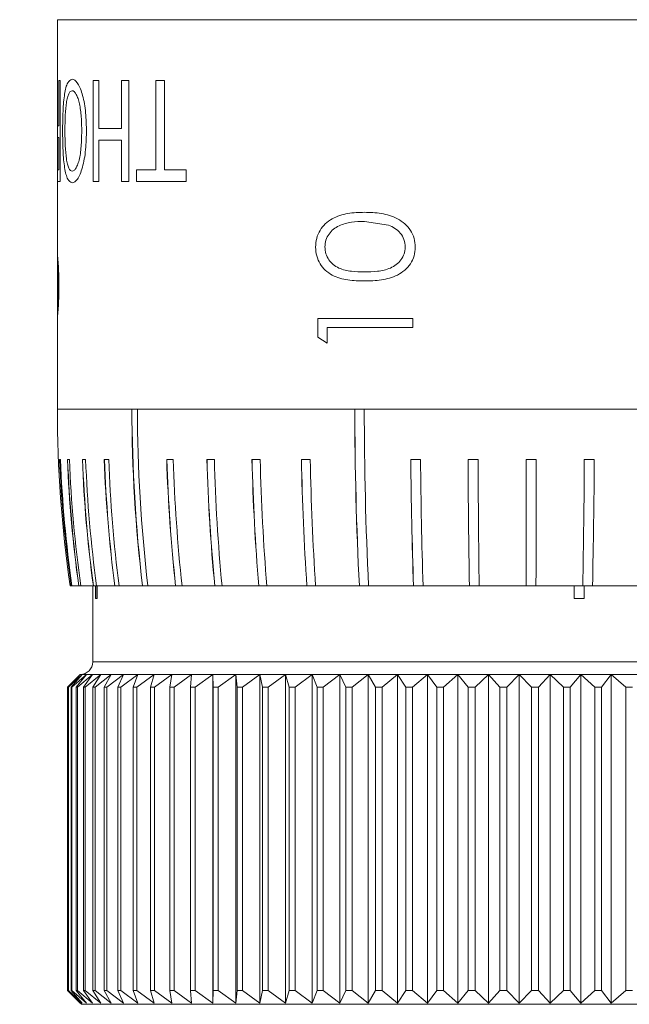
# Model space of a CAD drawing. Header units: millimetres. Extents: x 3 to 556, y 2 to 429.
# Tile 7 of 57: x 101 to 113, y 209 to 228. Entities that reach past the tile are written whole.
import ezdxf

# ---------------------------------------------------------------- set-up
doc = ezdxf.new("R2010")
doc.units = ezdxf.units.MM
doc.header["$LTSCALE"] = 2
doc.styles.add('SLDTEXTSTYLE0', font='TXT', dxfattribs={"width": 0.75})
doc.dimstyles.new('SLDDIMSTYLE1', dxfattribs={"dimtxt": 4.233333, "dimasz": 6.35, "dimexe": 0, "dimexo": 0.0625, "dimgap": 1.058333, "dimtad": 0, "dimtih": 1, "dimtoh": 1, "dimdec": 1, "dimrnd": 1e-09, "dimzin": 12, "dimdsep": 46, "dimtxsty": 'SLDTEXTSTYLE0', "dimsah": 1, "dimcen": 0.09, "dimadec": 0, "dimazin": 3, "dimlim": 1, "dimtp": 5.8, "dimtm": 2.7, "dimtfac": 1, "dimtdec": 1, "dimtofl": 0, "dimtmove": 0, "dimatfit": 3, "dimfxl": 1, "dimfrac": 2, "dimtolj": 1, "dimtzin": 12, "dimarcsym": 0})

# ---------------------------------------------------------------- blocks, each defined once
blk = doc.blocks.new('_D_1')
at = {"color": 7, "linetype": 'Continuous', "lineweight": 0}
for p, q in [((108.152, 243.019), (44.582, 243.019)), ((48.138, 243.019), (48.138, 185.341)), ((31.39, 173.194), (30.531, 173.194)), ((30.531, 173.194), (30.531, 161.905)), ((49.05, 173.194), (49.909, 173.194)), ((49.909, 173.194), (49.909, 161.905)), ((30.531, 161.905), (31.39, 161.905)), ((49.909, 161.905), (49.05, 161.905)), ((48.138, 103.368), (48.138, 161.047)), ((122.252, 103.368), (44.582, 103.368))]:
    blk.add_line(p, q, dxfattribs=at)
for points in [[(48.138, 243.019), (47.122, 236.669), (49.154, 236.669)], [(48.138, 103.368), (49.154, 109.718), (47.122, 109.718)]]:
    blk.add_solid(points, dxfattribs=at)
at = {"color": 7, "linetype": 'Continuous', "lineweight": 0, "char_height": 4.2333, "attachment_point": 1, "style": 'SLDTEXTSTYLE0'}
for s, insert in [('145.5mm', (27.892, 185.154)), ('NOM', (54.135, 182.474)), ('137.0mm', (27.892, 179.509)), ('5.73in', (32.463, 173.006)), ('5.39in', (32.463, 167.362))]:
    blk.add_mtext(s, dxfattribs=dict(at, insert=insert))

msp = doc.modelspace()

# ---------------------------------------------------------------- linework, layer by layer
at = {"color": 7, "linetype": 'Continuous', "lineweight": 0}
for p, q in [((101.4917972, 228.2208927), (101.4917972, 226.4179416)), ((101.5209812, 226.1219896), (101.5209812, 227.019427)), ((101.5477362, 227.019427), (101.5209812, 227.019427)), ((101.5477362, 227.019427), (101.5477362, 225.0194229)), ((102.3112642, 227.019427), (102.1988573, 227.019427)), ((102.1988573, 225.0194229), (102.1988573, 227.019427)), ((102.3112642, 227.019427), (102.3112642, 226.0707073)), ((102.7594539, 226.0707073), (102.7594539, 227.019427)), ((102.9060366, 227.019427), (102.7594539, 227.019427)), ((102.9060366, 227.019427), (102.9060366, 225.0194229)), ((103.4361231, 225.2501972), (103.4361231, 227.019427)), ((103.6129254, 227.019427), (103.4361231, 227.019427)), ((103.6129254, 227.019427), (103.6129254, 225.2501972)), ((101.4917972, 226.4179416), (101.4917972, 226.0945715)), ((101.4968562, 226.131206), (101.5025186, 226.1219896)), ((101.4917972, 226.0945715), (101.4917972, 225.8721121)), ((101.5209812, 226.1219896), (101.5025186, 226.1219896)), ((102.7594539, 226.0707073), (102.3112642, 226.0707073)), ((101.4917972, 225.8721121), (101.4917972, 225.2501972)), ((101.5209812, 225.8912228), (101.4939132, 225.8912228)), ((101.5209812, 225.2501972), (101.5209812, 225.8912228)), ((102.3112642, 225.8399405), (102.3112642, 225.0194229)), ((102.7594539, 225.8399405), (102.3112642, 225.8399405)), ((102.7594539, 225.0194229), (102.7594539, 225.8399405)), ((101.4917972, 225.2638318), (101.4917972, 225.0194229)), ((101.5209812, 225.2501972), (101.492818, 225.2501972)), ((103.4361231, 225.2501972), (103.0599284, 225.2501972)), ((103.0599284, 225.0194229), (103.0599284, 225.2501972)), ((104.0392029, 225.2501972), (103.6129254, 225.2501972)), ((104.0392029, 225.2501972), (104.0392029, 225.0194229)), ((101.4917972, 225.0295483), (101.4917972, 223.6209862)), ((101.5477362, 225.0194229), (101.4929744, 225.0194229)), ((102.3112642, 225.0194229), (102.1988573, 225.0194229)), ((102.9060366, 225.0194229), (102.7594539, 225.0194229)), ((104.0392029, 225.0194229), (103.0599284, 225.0194229)), ((108.0431002, 224.1560422), (107.5657788, 224.2317624)), ((101.4917972, 223.6420192), (101.4917972, 223.4168254)), ((101.4917972, 223.4168254), (101.4917972, 222.4625327)), ((101.4917972, 222.4828206), (101.4917972, 222.2830407)), ((101.4917972, 222.3022111), (101.4917972, 220.5194213)), ((108.5228803, 222.3086856), (106.6455725, 222.3086856)), ((106.6455725, 221.938891), (106.6455725, 222.3086856)), ((108.5228803, 222.3086856), (108.5228803, 222.1291937)), ((108.5228803, 222.1291937), (106.8307864, 222.1291937)), ((106.8307864, 222.1291937), (106.8307864, 221.8215071)), ((106.8307864, 221.8215071), (106.6455725, 221.938891)), ((103.0757162, 220.5194213), (102.9653284, 220.5194213)), ((103.0757162, 220.5194213), (107.3759603, 220.5194213)), ((107.5632828, 220.5194213), (107.3759603, 220.5194213)), ((107.5632828, 220.5194213), (113.0529004, 220.5194213)), ((101.5517372, 219.5194267), (101.5353757, 219.5194267)), ((101.7305734, 219.5194267), (101.6894164, 219.5194267)), ((102.05071, 219.5194267), (101.9854057, 219.5194267)), ((102.5070953, 219.5194267), (102.4186718, 219.5194267)), ((103.7846315, 219.5194267), (103.6548349, 219.5194267)), ((104.5968193, 219.5194267), (104.4490519, 219.5194267)), ((105.5051121, 219.5194267), (105.3416985, 219.5194267)), ((106.4951899, 219.5194267), (106.318708, 219.5194267)), ((108.6766603, 219.5194267), (108.4824609, 219.5194267)), ((109.8149004, 219.5194267), (109.6164766, 219.5194267)), ((110.9669688, 219.5194267), (110.7674497, 219.5194267)), ((112.1146935, 219.5194267), (111.9172308, 219.5194267)), ((101.741794, 217.0194216), (101.764481, 217.0194216)), ((101.7804327, 217.0194216), (101.764481, 217.0194216)), ((101.7804327, 217.0194216), (101.9146698, 217.0194216)), ((101.9547912, 217.0194216), (101.9146698, 217.0194216)), ((101.9547912, 217.0194216), (102.2032532, 217.0194216)), ((102.1917942, 217.0194216), (102.1917942, 215.519426)), ((102.2669184, 217.0194216), (102.2032532, 217.0194216)), ((102.2438216, 216.7694248), (102.2438216, 217.0194216)), ((102.2669184, 217.0194216), (102.6256787, 217.0194216)), ((102.2702861, 217.0194216), (102.2702861, 216.7694248)), ((102.2801804, 217.0194216), (102.2801804, 216.7694248)), ((102.711882, 217.0194216), (102.6256787, 217.0194216)), ((102.711882, 217.0194216), (103.1752857, 217.0194216)), ((103.2826784, 217.0194216), (103.1752857, 217.0194216)), ((103.2826784, 217.0194216), (103.830907, 217.0194216)), ((103.9574626, 217.0194216), (103.830907, 217.0194216)), ((103.9574626, 217.0194216), (104.6052533, 217.0194216)), ((104.7493252, 217.0194216), (104.6052533, 217.0194216)), ((104.7493252, 217.0194216), (105.4755705, 217.0194216)), ((105.6348937, 217.0194216), (105.4755705, 217.0194216)), ((105.6348937, 217.0194216), (106.4281273, 217.0194216)), ((106.600191, 217.0194216), (106.4281273, 217.0194216)), ((106.600191, 217.0194216), (107.4660602, 217.0194216)), ((107.6483014, 217.0194216), (107.4660602, 217.0194216)), ((107.6483014, 217.0194216), (108.5377368, 217.0194216)), ((108.7270784, 217.0194216), (108.5377368, 217.0194216)), ((108.7270784, 217.0194216), (109.6433806, 217.0194216)), ((109.8368424, 217.0194216), (109.6433806, 217.0194216)), ((109.8368424, 217.0194216), (110.7655573, 217.0194216)), ((110.9600845, 217.0194216), (110.7655573, 217.0194216)), ((110.9600845, 217.0194216), (111.8865642, 217.0194216)), ((111.7161545, 216.7694248), (111.7161545, 217.0194216)), ((111.717354, 216.7694248), (111.717354, 217.0194216)), ((112.0790946, 217.0194216), (111.8865642, 217.0194216)), ((111.91583, 217.0194216), (111.91583, 216.7694248)), ((112.0790946, 217.0194216), (112.988736, 217.0194216)), ((102.2702861, 216.7694248), (102.2438216, 216.7694248)), ((102.2702861, 216.7694248), (102.2801804, 216.7694248)), ((111.717354, 216.7694248), (111.7161545, 216.7694248)), ((111.91583, 216.7694248), (111.717354, 216.7694248)), ((101.9417974, 215.2694218), (101.6918006, 215.019425)), ((101.9451874, 215.2694218), (101.6918006, 215.019425)), ((101.705532, 215.019425), (101.9451874, 215.2694218)), ((101.9834909, 215.2694218), (101.7140034, 215.019425)), ((101.7620969, 215.019425), (101.9834909, 215.2694218)), ((102.0642253, 215.2694218), (101.779941, 215.019425)), ((101.8621656, 215.019425), (102.0642253, 215.2694218)), ((102.1869886, 215.2694218), (101.8893006, 215.019425)), ((101.9417974, 215.2694218), (101.9451874, 215.2694218)), ((101.9451874, 215.2694218), (101.9834909, 215.2694218)), ((101.9834909, 215.2694218), (102.0642253, 215.2694218)), ((102.0052466, 215.019425), (102.1869886, 215.2694218)), ((102.3511845, 215.2694218), (102.0415458, 215.019425)), ((102.0642253, 215.2694218), (102.1869886, 215.2694218)), ((102.1869886, 215.2694218), (102.3511845, 215.2694218)), ((102.1906542, 215.019425), (102.3511845, 215.2694218)), ((102.5560158, 215.2694218), (102.2359314, 215.019425)), ((102.3511845, 215.2694218), (102.5560158, 215.2694218)), ((102.4174723, 215.019425), (102.5560158, 215.2694218)), ((102.8004843, 215.2694218), (102.4715188, 215.019425)), ((102.5560158, 215.2694218), (102.8004843, 215.2694218)), ((102.6846054, 215.019425), (102.8004843, 215.2694218)), ((103.0833977, 215.2694218), (102.747153, 215.019425)), ((102.8004843, 215.2694218), (103.0833977, 215.2694218)), ((102.9907497, 215.019425), (103.0833977, 215.2694218)), ((103.4033778, 215.2694218), (103.0614856, 215.019425)), ((103.0833977, 215.2694218), (103.4033778, 215.2694218)), ((103.3344152, 215.019425), (103.4033778, 215.2694218)), ((103.4033778, 215.2694218), (103.7588674, 215.2694218)), ((103.7588674, 215.2694218), (103.4129965, 215.019425)), ((103.713918, 215.019425), (103.7588674, 215.2694218)), ((103.7588674, 215.2694218), (104.1481304, 215.2694218)), ((104.1481304, 215.2694218), (103.7999722, 215.019425)), ((104.1274178, 215.019425), (104.1481304, 215.2694218)), ((104.1481304, 215.2694218), (104.5692745, 215.2694218)), ((104.5692745, 215.2694218), (104.2205202, 215.019425)), ((104.5692745, 215.2694218), (105.0202506, 215.2694218)), ((104.5729029, 215.019425), (104.5692745, 215.2694218)), ((104.5692745, 215.2694218), (104.5692745, 208.7694235)), ((105.0202506, 215.2694218), (104.6725991, 215.019425)), ((105.0202506, 215.2694218), (105.498861, 215.2694218)), ((105.0481978, 215.019425), (105.0202506, 215.2694218)), ((105.0202506, 215.2694218), (105.0202506, 208.7694235)), ((105.498861, 215.2694218), (105.1540035, 215.019425)), ((105.498861, 215.2694218), (106.0027662, 215.2694218)), ((105.5509853, 215.019425), (105.498861, 215.2694218)), ((105.498861, 215.2694218), (105.498861, 208.7694235)), ((106.0027662, 215.2694218), (105.6623864, 215.019425)), ((106.0027662, 215.2694218), (106.5295148, 215.2694218)), ((106.0788217, 215.019425), (106.0027662, 215.2694218)), ((106.0027662, 215.2694218), (106.0027662, 208.7694235)), ((106.5295148, 215.2694218), (106.1952668, 215.019425)), ((106.5295148, 215.2694218), (107.0765438, 215.2694218)), ((106.629129, 215.019425), (106.5295148, 215.2694218)), ((106.5295148, 215.2694218), (106.5295148, 208.7694235)), ((107.0765438, 215.2694218), (106.7500594, 215.019425)), ((107.0765438, 215.2694218), (107.6411786, 215.2694218)), ((107.1992326, 215.019425), (107.0765438, 215.2694218)), ((107.0765438, 215.2694218), (107.0765438, 208.7694235)), ((107.6411786, 215.2694218), (107.3240521, 215.019425)), ((107.6411786, 215.2694218), (108.2206848, 215.2694218)), ((107.7863458, 215.019425), (107.6411786, 215.2694218)), ((107.6411786, 215.2694218), (107.6411786, 208.7694235)), ((108.2206848, 215.2694218), (107.9144585, 215.019425)), ((108.2206848, 215.2694218), (108.8122236, 215.2694218)), ((108.3876151, 215.019425), (108.2206848, 215.2694218)), ((108.2206848, 215.2694218), (108.2206848, 208.7694235)), ((108.8122236, 215.2694218), (108.5183876, 215.019425)), ((108.8122236, 215.2694218), (109.4129267, 215.2694218)), ((109.0001124, 215.019425), (108.8122236, 215.2694218)), ((108.8122236, 215.2694218), (108.8122236, 208.7694235)), ((109.4129267, 215.2694218), (109.1329115, 215.019425)), ((109.4129267, 215.2694218), (110.0198585, 215.2694218)), ((109.6208501, 215.019425), (109.4129267, 215.2694218)), ((109.4129267, 215.2694218), (109.4129267, 208.7694235)), ((110.0198585, 215.2694218), (109.7550276, 215.019425)), ((110.0198585, 215.2694218), (110.630061, 215.2694218)), ((110.2468106, 215.019425), (110.0198585, 215.2694218)), ((110.0198585, 215.2694218), (110.0198585, 208.7694235)), ((110.630061, 215.2694218), (110.3817033, 215.019425)), ((110.630061, 215.2694218), (111.2405616, 215.2694218)), ((110.8749318, 215.019425), (110.630061, 215.2694218)), ((110.630061, 215.2694218), (110.630061, 208.7694235)), ((111.2405616, 215.2694218), (111.0098991, 215.019425)), ((111.2405616, 215.2694218), (111.8483948, 215.2694218)), ((111.5021664, 215.019425), (111.2405616, 215.2694218)), ((111.2405616, 215.2694218), (111.2405616, 208.7694235)), ((111.8483948, 215.2694218), (111.6365376, 215.019425)), ((111.8483948, 215.2694218), (112.450588, 215.2694218)), ((111.8483948, 215.2694218), (111.8483948, 208.7694235)), ((112.1254521, 215.019425), (111.8483948, 215.2694218)), ((112.450588, 215.2694218), (112.2585791, 215.019425)), ((112.450588, 215.2694218), (113.0442205, 215.2694218)), ((112.450588, 215.2694218), (112.450588, 208.7694235)), ((112.7417493, 215.019425), (112.450588, 215.2694218)), ((101.6918006, 215.019425), (101.6918006, 209.0194278)), ((101.7140034, 215.019425), (101.705532, 215.019425)), ((101.705532, 209.0194278), (101.705532, 215.019425)), ((101.7140034, 215.019425), (101.7140034, 209.0194278)), ((101.779941, 215.019425), (101.7620969, 215.019425)), ((101.7620969, 209.0194278), (101.7620969, 215.019425)), ((101.779941, 215.019425), (101.779941, 209.0194278)), ((101.8893006, 215.019425), (101.8621656, 215.019425)), ((101.8621656, 209.0194278), (101.8621656, 215.019425)), ((101.8893006, 215.019425), (101.8893006, 209.0194278)), ((102.0415458, 215.019425), (102.0052466, 215.019425)), ((102.0052466, 209.0194278), (102.0052466, 215.019425)), ((102.0415458, 215.019425), (102.0415458, 209.0194278)), ((102.2359314, 215.019425), (102.1906542, 215.019425)), ((102.1906542, 209.0194278), (102.1906542, 215.019425)), ((102.2359314, 215.019425), (102.2359314, 209.0194278)), ((102.4715188, 215.019425), (102.4174723, 215.019425)), ((102.4174723, 209.0194278), (102.4174723, 215.019425)), ((102.4715188, 215.019425), (102.4715188, 209.0194278)), ((102.747153, 215.019425), (102.6846054, 215.019425)), ((102.6846054, 209.0194278), (102.6846054, 215.019425)), ((102.747153, 215.019425), (102.747153, 209.0194278)), ((103.0614856, 215.019425), (102.9907497, 215.019425)), ((102.9907497, 209.0194278), (102.9907497, 215.019425)), ((103.0614856, 215.019425), (103.0614856, 209.0194278)), ((103.4129965, 215.019425), (103.3344152, 215.019425)), ((103.3344152, 209.0194278), (103.3344152, 215.019425)), ((103.4129965, 215.019425), (103.4129965, 209.0194278)), ((103.7999722, 215.019425), (103.713918, 215.019425)), ((103.713918, 209.0194278), (103.713918, 215.019425)), ((103.7999722, 215.019425), (103.7999722, 209.0194278)), ((104.2205202, 215.019425), (104.1274178, 215.019425)), ((104.1274178, 209.0194278), (104.1274178, 215.019425)), ((104.2205202, 215.019425), (104.2205202, 209.0194278)), ((104.6725991, 215.019425), (104.5729029, 215.019425)), ((104.5729029, 209.0194278), (104.5729029, 215.019425)), ((104.6725991, 215.019425), (104.6725991, 209.0194278)), ((105.1540035, 215.019425), (105.0481978, 215.019425)), ((105.0481978, 209.0194278), (105.0481978, 215.019425)), ((105.1540035, 215.019425), (105.1540035, 209.0194278)), ((105.6623864, 215.019425), (105.5509853, 215.019425)), ((105.5509853, 209.0194278), (105.5509853, 215.019425)), ((105.6623864, 215.019425), (105.6623864, 209.0194278)), ((106.1952668, 215.019425), (106.0788217, 215.019425)), ((106.0788217, 209.0194278), (106.0788217, 215.019425)), ((106.1952668, 215.019425), (106.1952668, 209.0194278)), ((106.7500594, 215.019425), (106.629129, 215.019425)), ((106.629129, 209.0194278), (106.629129, 215.019425)), ((106.7500594, 215.019425), (106.7500594, 209.0194278)), ((107.3240521, 215.019425), (107.1992326, 215.019425)), ((107.1992326, 209.0194278), (107.1992326, 215.019425)), ((107.3240521, 215.019425), (107.3240521, 209.0194278)), ((107.9144585, 215.019425), (107.7863458, 215.019425)), ((107.7863458, 209.0194278), (107.7863458, 215.019425)), ((107.9144585, 215.019425), (107.9144585, 209.0194278)), ((108.5183876, 215.019425), (108.3876151, 215.019425)), ((108.3876151, 209.0194278), (108.3876151, 215.019425)), ((108.5183876, 215.019425), (108.5183876, 209.0194278)), ((109.1329115, 215.019425), (109.0001124, 215.019425)), ((109.0001124, 209.0194278), (109.0001124, 215.019425)), ((109.1329115, 215.019425), (109.1329115, 209.0194278)), ((109.7550276, 215.019425), (109.6208501, 215.019425)), ((109.6208501, 209.0194278), (109.6208501, 215.019425)), ((109.7550276, 215.019425), (109.7550276, 209.0194278)), ((110.3817033, 215.019425), (110.2468106, 215.019425)), ((110.2468106, 209.0194278), (110.2468106, 215.019425)), ((110.3817033, 215.019425), (110.3817033, 209.0194278)), ((111.0098991, 215.019425), (110.8749318, 215.019425)), ((110.8749318, 209.0194278), (110.8749318, 215.019425)), ((111.0098991, 215.019425), (111.0098991, 209.0194278)), ((111.6365376, 215.019425), (111.5021664, 215.019425)), ((111.5021664, 209.0194278), (111.5021664, 215.019425)), ((111.6365376, 215.019425), (111.6365376, 209.0194278)), ((112.2585791, 215.019425), (112.1254521, 215.019425)), ((112.1254521, 209.0194278), (112.1254521, 215.019425)), ((112.2585791, 215.019425), (112.2585791, 209.0194278)), ((112.7417493, 209.0194278), (112.7417493, 215.019425)), ((112.8729838, 215.019425), (112.7417493, 215.019425)), ((101.6918006, 209.0194278), (101.9673156, 208.7439053)), ((101.6918006, 209.0194278), (101.9451874, 208.7694235)), ((101.9451874, 208.7694235), (101.705532, 209.0194278)), ((101.705532, 209.0194278), (101.7140034, 209.0194278)), ((101.7140034, 209.0194278), (101.9834909, 208.7694235)), ((101.9834909, 208.7694235), (101.7620969, 209.0194278)), ((101.7620969, 209.0194278), (101.779941, 209.0194278)), ((101.779941, 209.0194278), (102.0642253, 208.7694235)), ((102.0642253, 208.7694235), (101.8621656, 209.0194278)), ((101.8621656, 209.0194278), (101.8893006, 209.0194278)), ((101.8893006, 209.0194278), (102.1869886, 208.7694235)), ((102.1869886, 208.7694235), (102.0052466, 209.0194278)), ((102.0052466, 209.0194278), (102.0415458, 209.0194278)), ((102.0415458, 209.0194278), (102.3511845, 208.7694235)), ((102.3511845, 208.7694235), (102.1906542, 209.0194278)), ((102.1906542, 209.0194278), (102.2359314, 209.0194278)), ((102.2359314, 209.0194278), (102.5560158, 208.7694235)), ((102.5560158, 208.7694235), (102.4174723, 209.0194278)), ((102.4174723, 209.0194278), (102.4715188, 209.0194278)), ((102.4715188, 209.0194278), (102.8004843, 208.7694235)), ((102.8004843, 208.7694235), (102.6846054, 209.0194278)), ((102.6846054, 209.0194278), (102.747153, 209.0194278)), ((102.747153, 209.0194278), (103.0833977, 208.7694235)), ((103.0833977, 208.7694235), (102.9907497, 209.0194278)), ((102.9907497, 209.0194278), (103.0614856, 209.0194278)), ((103.0614856, 209.0194278), (103.4033778, 208.7694235)), ((103.4033778, 208.7694235), (103.3344152, 209.0194278)), ((103.3344152, 209.0194278), (103.4129965, 209.0194278)), ((103.4129965, 209.0194278), (103.7588674, 208.7694235)), ((103.7588674, 208.7694235), (103.713918, 209.0194278)), ((103.713918, 209.0194278), (103.7999722, 209.0194278)), ((103.7999722, 209.0194278), (104.1481304, 208.7694235)), ((104.1481304, 208.7694235), (104.1274178, 209.0194278)), ((104.1274178, 209.0194278), (104.2205202, 209.0194278)), ((104.2205202, 209.0194278), (104.5692745, 208.7694235)), ((104.5692745, 208.7694235), (104.5729029, 209.0194278)), ((104.5729029, 209.0194278), (104.6725991, 209.0194278)), ((104.6725991, 209.0194278), (105.0202506, 208.7694235)), ((105.0202506, 208.7694235), (105.0481978, 209.0194278)), ((105.0481978, 209.0194278), (105.1540035, 209.0194278)), ((105.1540035, 209.0194278), (105.498861, 208.7694235)), ((105.498861, 208.7694235), (105.5509853, 209.0194278)), ((105.5509853, 209.0194278), (105.6623864, 209.0194278)), ((105.6623864, 209.0194278), (106.0027662, 208.7694235)), ((106.0027662, 208.7694235), (106.0788217, 209.0194278)), ((106.0788217, 209.0194278), (106.1952668, 209.0194278)), ((106.1952668, 209.0194278), (106.5295148, 208.7694235)), ((106.5295148, 208.7694235), (106.629129, 209.0194278)), ((106.629129, 209.0194278), (106.7500594, 209.0194278)), ((106.7500594, 209.0194278), (107.0765438, 208.7694235)), ((107.0765438, 208.7694235), (107.1992326, 209.0194278)), ((107.1992326, 209.0194278), (107.3240521, 209.0194278)), ((107.3240521, 209.0194278), (107.6411786, 208.7694235)), ((107.6411786, 208.7694235), (107.7863458, 209.0194278)), ((107.7863458, 209.0194278), (107.9144585, 209.0194278)), ((107.9144585, 209.0194278), (108.2206848, 208.7694235)), ((108.2206848, 208.7694235), (108.3876151, 209.0194278)), ((108.3876151, 209.0194278), (108.5183876, 209.0194278)), ((108.5183876, 209.0194278), (108.8122236, 208.7694235)), ((108.8122236, 208.7694235), (109.0001124, 209.0194278)), ((109.0001124, 209.0194278), (109.1329115, 209.0194278)), ((109.1329115, 209.0194278), (109.4129267, 208.7694235)), ((109.4129267, 208.7694235), (109.6208501, 209.0194278)), ((109.6208501, 209.0194278), (109.7550276, 209.0194278)), ((109.7550276, 209.0194278), (110.0198585, 208.7694235)), ((110.0198585, 208.7694235), (110.2468106, 209.0194278)), ((110.2468106, 209.0194278), (110.3817033, 209.0194278)), ((110.3817033, 209.0194278), (110.630061, 208.7694235)), ((110.630061, 208.7694235), (110.8749318, 209.0194278)), ((110.8749318, 209.0194278), (111.0098991, 209.0194278)), ((111.0098991, 209.0194278), (111.2405616, 208.7694235)), ((111.2405616, 208.7694235), (111.5021664, 209.0194278)), ((111.5021664, 209.0194278), (111.6365376, 209.0194278)), ((111.6365376, 209.0194278), (111.8483948, 208.7694235)), ((111.8483948, 208.7694235), (112.1254521, 209.0194278)), ((112.1254521, 209.0194278), (112.2585791, 209.0194278)), ((112.2585791, 209.0194278), (112.450588, 208.7694235)), ((112.450588, 208.7694235), (112.7417493, 209.0194278)), ((112.7417493, 209.0194278), (112.8729838, 209.0194278)), ((101.9673156, 208.7439053), (119.4162774, 208.7439053))]:
    msp.add_line(p, q, dxfattribs=at)
at = {"color": 8, "linetype": 'Continuous', "lineweight": 0}
for p, q in [((119.8917958, 228.2208927), (101.4917972, 228.2208927)), ((101.4918121, 225.2638318), (101.492818, 225.2501972)), ((101.4929744, 225.0194229), (101.492587, 225.0295483)), ((101.4939579, 223.386807), (101.4950829, 223.4168254)), ((101.4917972, 220.5194213), (102.9653284, 220.5194213)), ((102.1917942, 215.519426), (111.8153515, 215.519426)), ((111.8153515, 215.519426), (119.1917988, 215.519426))]:
    msp.add_line(p, q, dxfattribs=at)
at = {"color": 7, "linetype": 'Continuous', "lineweight": 0, "flags": 128}
for points in [[(110.7674497, 219.5194267), (110.7673305, 219.2058243), (110.767174, 218.8924305), (110.7669878, 218.579305), (110.7667643, 218.2664923), (110.7665109, 217.9540522), (110.7662278, 217.6420219), (110.7659074, 217.3304685), (110.7655573, 217.0194216)], [(110.9600845, 217.0194216), (110.9613585, 217.3304685), (110.9625208, 217.6420219), (110.9635564, 217.9540522), (110.9644803, 218.2664923), (110.9652775, 218.579305), (110.965963, 218.8924305), (110.9665218, 219.2058243), (110.9669688, 219.5194267)], [(110.9668496, 219.5194267), (110.9663951, 219.2059063), (110.9658289, 218.892587), (110.9651434, 218.579521), (110.9643537, 218.2667457), (110.9634521, 217.9542981), (110.9624389, 217.642238), (110.9613138, 217.3305951), (110.9600845, 217.0194216)]]:
    msp.add_lwpolyline(points, dxfattribs=at)
at = {"color": 7, "linetype": 'Continuous', "lineweight": 0}
for centre, radius, start, end in [((126.1167972, 220.5194244), 24.625, 180, 188.17123356), ((132.2082805, 220.517345), 29.2429522, 179.99593207, 186.86993834), ((134.3598168, 220.6422676), 31.3942669, 180.22419994, 186.6266006), ((132.7368072, 220.5172241), 29.6610912, 179.99575585, 186.7723992), ((175.1587264, 220.5131815), 67.7827664, 179.9947256, 182.954533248), ((180.1558984, 220.6377946), 72.7798406, 180.093189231, 182.849731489), ((179.4003058, 220.5133837), 71.8370233, 179.995184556, 182.787814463), ((126.2003698, 220.5192746), 24.6852513, 182.32133517, 188.15080887), ((128.020124, 220.6449206), 26.5047737, 182.4337295, 187.86194553), ((126.2609713, 220.5193162), 24.7294567, 182.31727986, 188.13623736), ((126.7662655, 220.51873), 25.0967521, 182.28200857, 188.01502151), ((128.6118888, 220.6438652), 26.9421249, 182.39195307, 187.73127021), ((126.9236972, 220.5188633), 25.2129402, 182.27179007, 187.97815081), ((127.8948827, 220.5176543), 25.9286996, 182.20637237, 187.75384341), ((129.8032084, 220.6428262), 27.8367848, 182.31289416, 187.4791884), ((128.1537767, 220.5175513), 26.1221428, 182.18979936, 187.69584646), ((129.656827, 220.516244), 27.256389, 182.09588158, 187.37100156), ((131.6619326, 220.641226), 29.2612629, 182.19710695, 187.11000255), ((130.0336242, 220.5158584), 27.5445579, 182.07314248, 187.29265671), ((135.5864041, 220.512123), 31.946996, 181.78065143, 186.27657948), ((137.9439017, 220.6371824), 34.3042942, 181.86723045, 186.05372002), ((136.3086136, 220.511908), 32.5391216, 181.7478594, 186.16153508), ((140.3821813, 220.5096622), 35.9467711, 181.57854217, 185.57189415), ((143.0462843, 220.6352828), 38.610715, 181.65608822, 185.37357601), ((141.3997273, 220.5098327), 36.8162321, 181.54151935, 185.4401719), ((147.2062437, 220.507632), 41.8762067, 181.35220577, 184.77816868), ((150.3024295, 220.6325618), 44.9722366, 181.41830748, 184.6081996), ((148.6773926, 220.5072391), 43.1835799, 181.31073941, 184.63266664), ((157.4776723, 220.5061348), 51.1684788, 181.10493253, 183.90726639), ((161.2673578, 220.6312249), 54.9580415, 181.15916957, 183.76815351), ((159.7823622, 220.5052978), 53.2962914, 181.05991384, 183.75014218), ((209.5520689, 220.5034922), 101.0743986, 180.557843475, 181.975397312), ((216.9953249, 220.6273175), 108.5175808, 180.584961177, 181.905270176), ((219.4164288, 220.5022258), 110.7441295, 180.508478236, 181.802198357), ((317.1881639, 220.5030822), 207.574018, 180.271515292, 180.961625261), ((332.4501722, 220.626816), 222.8359928, 180.28473406, 180.92757683), ((364.0027573, 220.5002752), 254.1897493, 180.221089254, 180.784628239), ((-70.1266239, 220.5022972), 182.0465079, 358.903762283, 359.690658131), ((-44.79343, 220.5034672), 156.9112091, 358.727703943, 359.640677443), ((-56.3798405, 220.6277779), 168.4975758, 358.772923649, 359.623114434), ((101.9417972, 215.5194244), 0.25, 270, 0)]:
    msp.add_arc(centre, radius, start, end, dxfattribs=at)
for points, knots in [([(101.5942129, 226.0226287), (101.5956378, 226.1536324), (101.5977907, 226.3515677), (101.6143784, 226.5925327), (101.632977, 226.7530639), (101.6596958, 226.8826379), (101.7052142, 227.009693), (101.7523666, 227.0310091), (101.7834577, 227.0450644)], [0, 0, 0, 0, 0.2498658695, 0.3775258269, 0.5003597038, 0.6219781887, 0.7507428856, 1, 1, 1, 1]), ([(101.7834577, 227.0450644), (101.8172285, 227.0325153), (101.8679662, 227.0136614), (101.9360034, 226.8857732), (101.9972529, 226.7179597), (102.0542198, 226.430439), (102.0629685, 226.1741424), (102.0673471, 226.0458671)], [0, 0, 0, 0, 0.2496232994, 0.3750364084, 0.5004125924, 0.749958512, 1, 1, 1, 1]), ([(101.7837557, 226.8142976), (101.7717861, 226.8118111), (101.7478545, 226.8068395), (101.7162758, 226.759614), (101.6897875, 226.6812087), (101.6693797, 226.5765675), (101.6546939, 226.4511512), (101.6426381, 226.2661771), (101.6413173, 226.1183733), (101.6404438, 226.0206245)], [0, 0, 0, 0, 0.1250509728, 0.2500239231, 0.3744581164, 0.5000353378, 0.6221834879, 0.7501341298, 1, 1, 1, 1]), ([(101.9732165, 226.0490708), (101.9714108, 226.1443837), (101.968689, 226.2880491), (101.9468483, 226.466515), (101.9224954, 226.5865068), (101.8921667, 226.6866191), (101.8571853, 226.7617933), (101.8263149, 226.7982794), (101.8017241, 226.8124681), (101.7897458, 226.8136877), (101.7837557, 226.8142976)], [0, 0, 0, 0, 0.2497295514, 0.3764180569, 0.4998147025, 0.626330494, 0.7498210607, 0.8747889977, 0.9373837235, 1, 1, 1, 1]), ([(101.7831522, 224.9937855), (101.7519177, 225.0069508), (101.7049896, 225.026731), (101.6597564, 225.1580372), (101.6330403, 225.2873739), (101.6142808, 225.4502207), (101.5977294, 225.6920594), (101.5956107, 225.8912299), (101.5942129, 226.0226287)], [0, 0, 0, 0, 0.24922647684, 0.3744490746, 0.49964130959, 0.62121796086, 0.75010603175, 1, 1, 1, 1]), ([(101.6404438, 226.0206245), (101.6414411, 225.9233835), (101.6434321, 225.7292505), (101.6623639, 225.5016501), (101.6891628, 225.3597789), (101.7155905, 225.281819), (101.7470205, 225.2330253), (101.7708439, 225.2273769), (101.7827573, 225.2245523)], [0, 0, 0, 0, 0.250134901, 0.4993721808, 0.6236574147, 0.7496959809, 0.8748295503, 1, 1, 1, 1]), ([(101.7827573, 225.2245523), (101.7955108, 225.2274287), (101.8210135, 225.2331805), (101.8605111, 225.2829608), (101.8971191, 225.3639437), (101.9300343, 225.4695981), (101.9519553, 225.6042712), (101.9702015, 225.7972899), (101.9720106, 225.9483655), (101.9732165, 226.0490708)], [0, 0, 0, 0, 0.12500987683, 0.249979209, 0.37498581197, 0.49989959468, 0.62483325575, 0.74991808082, 1, 1, 1, 1]), ([(102.0673471, 226.0458671), (102.0645219, 225.9121417), (102.0602811, 225.711422), (102.0260318, 225.462329), (101.9883963, 225.296247), (101.9415244, 225.1605001), (101.8711091, 225.0240924), (101.8183044, 225.0058977), (101.7831522, 224.9937855)], [0, 0, 0, 0, 0.25000694, 0.3752566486, 0.5004258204, 0.6256251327, 0.7507774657, 1, 1, 1, 1]), ([(106.59958, 223.7209432), (106.6037481, 223.7798162), (106.6120839, 223.8975564), (106.6826307, 224.0574135), (106.7897272, 224.1897209), (106.9707621, 224.3176915), (107.2361044, 224.4018186), (107.4562634, 224.4081006), (107.5665313, 224.4112469)], [0, 0, 0, 0, 0.1249098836, 0.2498071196, 0.3711430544, 0.499886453, 0.7495153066, 1, 1, 1, 1]), ([(107.5665313, 224.4112469), (107.6775641, 224.4081738), (107.8992357, 224.4020385), (108.1768124, 224.3179587), (108.3684861, 224.1891316), (108.4825187, 224.0562977), (108.559024, 223.897421), (108.5681727, 223.7797698), (108.5727471, 223.7209432)], [0, 0, 0, 0, 0.2505038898, 0.5001185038, 0.6301081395, 0.7501433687, 0.8750696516, 1, 1, 1, 1]), ([(107.5657788, 224.2317624), (107.4799354, 224.2292353), (107.3084392, 224.2241867), (107.1006275, 224.1677646), (106.9515162, 224.0815657), (106.8609764, 223.9847742), (106.7970282, 223.8639945), (106.7885137, 223.7723064), (106.7843023, 223.7269558)], [0, 0, 0, 0, 0.2504563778, 0.5003564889, 0.6269795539, 0.7500823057, 0.8763860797, 1, 1, 1, 1]), ([(108.3736825, 223.7269558), (108.3684254, 223.7760728), (108.357891, 223.8744949), (108.2819476, 224.0025337), (108.1739321, 224.1003458), (108.0870622, 224.1373271), (108.0431002, 224.1560422)], [0, 0, 0, 0, 0.2504391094, 0.5018375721, 0.7478965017, 1, 1, 1, 1]), ([(107.5665313, 223.0522759), (107.4571398, 223.0549027), (107.2387566, 223.0601466), (106.9722393, 223.132551), (106.7904781, 223.2570508), (106.6836636, 223.387881), (106.6123405, 223.5455542), (106.6038333, 223.6624826), (106.59958, 223.7209432)], [0, 0, 0, 0, 0.2505351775, 0.5001544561, 0.6296435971, 0.7502268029, 0.875121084, 1, 1, 1, 1]), ([(106.7843023, 223.7269558), (106.7884281, 223.6811298), (106.7966844, 223.5894273), (106.8594724, 223.4699357), (106.9480611, 223.3718754), (107.0965204, 223.2827917), (107.308755, 223.2372276), (107.4800113, 223.2335848), (107.5657788, 223.2317604)], [0, 0, 0, 0, 0.1247980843, 0.2497338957, 0.3684438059, 0.4997143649, 0.7494501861, 1, 1, 1, 1]), ([(107.5657788, 223.2317604), (107.6520549, 223.2334382), (107.8243267, 223.2367884), (108.0419094, 223.2822064), (108.1973719, 223.3705714), (108.2928774, 223.467928), (108.3463227, 223.5696771), (108.3702643, 223.6582371), (108.3725427, 223.7040422), (108.3736825, 223.7269558)], [0, 0, 0, 0, 0.2504720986, 0.5001297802, 0.6251379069, 0.7499789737, 0.8748230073, 0.9373812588, 1, 1, 1, 1]), ([(108.5727471, 223.7209432), (108.5682084, 223.6627359), (108.5590875, 223.5457617), (108.4820585, 223.3869605), (108.3661885, 223.258105), (108.1758928, 223.1348706), (107.8992052, 223.0608316), (107.6787364, 223.0551616), (107.5665313, 223.0522759)], [0, 0, 0, 0, 0.1245492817, 0.2502963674, 0.3723971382, 0.4983996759, 0.7447161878, 1, 1, 1, 1]), ([(101.5077936, 222.9577206), (101.5074643, 223.0068406), (101.5068044, 223.105265), (101.5025491, 223.2332978), (101.4975363, 223.3311115), (101.4951603, 223.3680922), (101.4939579, 223.386807)], [0, 0, 0, 0, 0.2504500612, 0.5018398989, 0.7478962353, 1, 1, 1, 1])]:
    msp.add_open_spline(points, degree=3, knots=knots, dxfattribs=at)
at = {"color": 8, "linetype": 'Continuous', "lineweight": 0}
for points, knots in [([(101.4921623, 226.4179416), (101.4920461, 226.3871213), (101.4917583, 226.3108179), (101.4927363, 226.2187063), (101.4945022, 226.1564542), (101.4960713, 226.1396246), (101.4968562, 226.131206)], [0, 0, 0, 0, 0.2530474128, 0.6264827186, 0.8131590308, 1, 1, 1, 1]), ([(101.4939132, 225.8912228), (101.4929756, 225.8909547), (101.4917837, 225.8906139), (101.4918624, 225.8753657), (101.4918792, 225.8721121)], [0, 0, 0, 0, 0.7866185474, 1, 1, 1, 1]), ([(101.4926019, 223.6209862), (101.4923408, 223.6200409), (101.4902036, 223.6123039), (101.4973752, 223.5469624), (101.5070985, 223.4202138), (101.5149451, 223.2869858), (101.5209939, 223.1282091), (101.5217802, 223.0105461), (101.5221733, 222.9517154)], [0, 0, 0, 0, 0.0443043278, 0.3625980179, 0.5283464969, 0.6814049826, 0.8407048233, 1, 1, 1, 1]), ([(101.5221733, 222.9517154), (101.5217842, 222.8934998), (101.5210024, 222.7765121), (101.5148993, 222.6177991), (101.5069528, 222.4886058), (101.4973451, 222.3671198), (101.4902721, 222.3100356), (101.4923862, 222.303134), (101.492669, 222.3022111)], [0, 0, 0, 0, 0.15912700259, 0.31977509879, 0.47576037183, 0.63673482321, 0.95142112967, 1, 1, 1, 1]), ([(101.4921772, 222.4828206), (101.4926279, 222.4958931), (101.4933321, 222.5163197), (101.4986555, 222.6016495), (101.5031152, 222.698614), (101.5061579, 222.8004579), (101.5075885, 222.8890018), (101.5077252, 222.9348088), (101.5077936, 222.9577206)], [0, 0, 0, 0, 0.3077415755, 0.4808645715, 0.6537575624, 0.8266428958, 0.9132899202, 1, 1, 1, 1])]:
    msp.add_open_spline(points, degree=3, knots=knots, dxfattribs=at)

# ---------------------------------------------------------------- dimensions: what is measured, and where the dimension line sits
at = {"color": 7, "linetype": 'Continuous', "lineweight": 0}
dim = msp.add_linear_dim(base=(48.1379755, 103.368295), p1=(110.6917972, 243.0194244), p2=(124.7917972, 103.368295), angle=90, text='<> NOM', dimstyle='SLDDIMSTYLE1', dxfattribs=at)
dim.commit()
dim.dimension.update_dxf_attribs({"geometry": '_D_1', "text_midpoint": (48.1379755, 173.1938597), "dimtype": 160})

doc.saveas('drawing.dxf')
